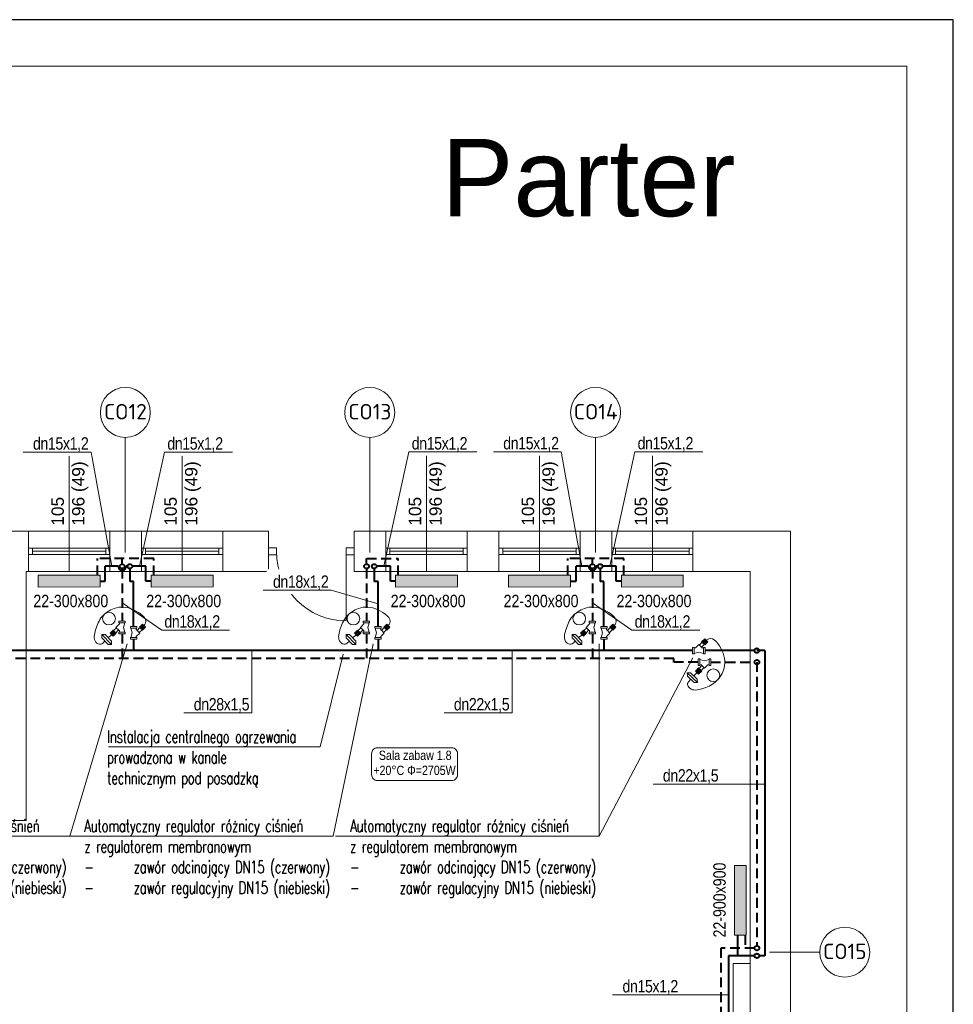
# Model space of a CAD drawing. Header units: millimetres. Extents: x -2390 to 43572, y -15084 to -12114.
# Tile 41 of 52: x 26941 to 28148, y -13387 to -12114. Entities that reach past the tile are written whole.
import ezdxf
from ezdxf import colors
from ezdxf.entities.mleader import LeaderData, LeaderLine
from ezdxf.enums import TextEntityAlignment as Align
from ezdxf.math import Vec2, Vec3

# ---------------------------------------------------------------- set-up
doc = ezdxf.new("R2010")
doc.units = ezdxf.units.MM
doc.linetypes.add('DASHED', pattern=[1.905, 1.27, -0.635])
for name, color, linetype, lineweight in [('@ grzejniki', 7, 'Continuous', 30), ('@ opis C..O.', 7, 'Continuous', 18), ('IS-Działka (powrotna)', 5, 'DASHED', 40), ('IS-Działka (zasilająca)', 1, 'Continuous', 40), ('IS-Grzejnik', 7, 'Continuous', 5), ('IS-Grzejnik_etykieta', 7, 'Continuous', 5), ('IS-opis', 7, 'Continuous', 25), ('IS-ramka', 7, 'Continuous', 15), ('opisy', 5, 'Continuous', 5), ('stolarka', 3, 'Continuous', 9), ('wymiary', 6, 'Continuous', 5), ('zawory', 7, 'Continuous', 18), ('ściany nośne', 1, 'Continuous', 25)]:
    doc.layers.add(name, color=color, linetype=linetype, lineweight=lineweight)
doc.layers.add('IS-pomocnicze', color=2, linetype='Continuous', plot=False)
doc.layers.add('IS-Room (Automatic)', color=7, linetype='Continuous', lineweight=5, true_color=0x000000)
doc.styles.add('Arial_Narrow_____', font='ARIALN.TTF')
doc.styles.add('ROMANS', font='romans.shx', dxfattribs={"height": 1})
doc.styles.add('SIMPLEX', font='simplex.shx', dxfattribs={"width": 0.75})
doc.styles.get("Standard").update_dxf_attribs({"font": 'arial.ttf'})
doc.styles.add('TABELKA', font='romans.shx', dxfattribs={"width": 0.9})

# ---------------------------------------------------------------- blocks, each defined once
blk = doc.blocks.new('A$C19E64F29')
at = {"layer": 'zawory'}
for p, q in [((-15.4, -0.7), (-11.5, 3.3)), ((-10.4, -3.6), (-14.4, 0.4)), ((-10.4, -3.6), (-14.4, 0.4)), ((-9.9, -3), (-13.8, 0.9)), ((-9.8, -3), (-13.8, 0.9)), ((-9.3, -2.5), (-13.3, 1.5)), ((-9.3, -2.5), (-13.3, 1.5)), ((-8.8, -1.9), (-12.7, 2)), ((-8.8, -1.9), (-12.7, 2)), ((-8.2, -1.4), (-12.2, 2.6)), ((-7.5, -0.7), (-11.5, 3.3)), ((4.1, -2.2), (4.1, 0)), ((-11.5, -4.7), (-15.4, -0.7)), ((-10.9, -4.1), (-14.9, -0.2)), ((-11.5, -4.7), (-7.5, -0.7)), ((-7.3, -7.6), (-10.9, -4.1)), ((-10.9, -4.1), (-10.9, -4.1)), ((-4.5, -4.9), (-8.1, -1.3)), ((-7.9, -8.3), (-3.9, -4.3)), ((-3.5, -12.7), (-7.9, -8.3)), ((4.1, -2.2), (-4.1, -2.2)), ((-3.5, -4.8), (-3.9, -4.3)), ((-3.5, -2.2), (-3.5, -4.8)), ((-3.5, -12.7), (-3.5, -14.3)), ((1.9, -8.2), (3.5, -2.2)), ((3.5, -14.3), (1.9, -8.2)), ((4.1, -14.3), (-4.1, -14.3)), ((4.1, -16.4), (4.1, -14.3))]:
    blk.add_line(p, q, dxfattribs=at)
for points in [[(-4.1, -2.2), (-4.1, 0), (4.1, 0)], [(4.1, -16.4), (-4.1, -16.4), (-4.1, -14.3)]]:
    blk.add_lwpolyline(points, dxfattribs=at)
blk = doc.blocks.new('A$C419A285A')
at = {"layer": '@ grzejniki', "lineweight": 0}
for p, q in [((-135, -10), (-105, 20)), ((-105, 20), (15, 20)), ((-45, 20), (-45, 58)), ((15, 20), (45, -10)), ((-105, -40), (-135, -10)), ((-135, -10), (45, -10)), ((15, -40), (-105, -40)), ((-45, -100), (-45, -40)), ((45, -10), (15, -40))]:
    blk.add_line(p, q, dxfattribs=at)
blk = doc.blocks.new('A$C3D8D556D')
at = {"layer": '@ grzejniki', "lineweight": 0}
blk.add_circle((29.5, 37.9), 8.23, dxfattribs=at)
blk.add_spline([(-2.4, 45.9), (-3.7, 48.6), (-0.9, 54.8), (14.8, 55.3), (32.1, 46.8), (42.6, 31.3), (40.7, 6.1), (23.5, -9.3), (20.4, -7.3)], degree=3, dxfattribs=at)
at = {"layer": '@ grzejniki', "lineweight": 0, "xscale": -0.1, "yscale": 0.1, "zscale": 0.1, "rotation": 43.66614677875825}
blk.add_blockref('A$C419A285A', (-1.6, 38.6), dxfattribs=at)
at = {"layer": '@ grzejniki', "xscale": -1}
for p, rotation in [((9.8, 21), 90), ((19.1, 6.1), 270.0000000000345)]:
    blk.add_blockref('A$C19E64F29', p, dxfattribs=dict(at, rotation=rotation))
blk = doc.blocks.new('_None')

msp = doc.modelspace()

# ---------------------------------------------------------------- hatches: boundary and pattern name
at = {"layer": 'IS-Grzejnik', "transparency": 33554687, "extrusion": (0, 0, -1)}
for points in [[(-27045.2, -12847.3), (-26965.2, -12847.3), (-26965.2, -12832.2), (-27045.2, -12832.1)], [(-27191.2, -12847.3), (-27111.2, -12847.3), (-27111.2, -12832.2), (-27191.2, -12832.1)], [(-27507.2, -12847.3), (-27427.2, -12847.3), (-27427.2, -12832.2), (-27507.2, -12832.1)], [(-27653.2, -12847.3), (-27573.2, -12847.3), (-27573.2, -12832.2), (-27653.2, -12832.1)], [(-27799.2, -12847.3), (-27719.2, -12847.3), (-27719.2, -12832.2), (-27799.2, -12832.1)], [(-27880.3, -13207.2), (-27880.4, -13297.2), (-27865.2, -13297.3), (-27865.2, -13207.3)]]:
    msp.add_hatch(color=256, dxfattribs=at).paths.add_polyline_path(points)

# ---------------------------------------------------------------- linework, layer by layer
at = {"layer": '@ opis C..O.', "lineweight": 5}
msp.add_line((27690.4, -13169.3), (27811.6, -12938.7), dxfattribs=at)
at = {"layer": 'IS-Działka (powrotna)', "ltscale": 10}
for p, q in [((27114.5, -12810.6), (27041.8, -12810.5)), ((27041.8, -12832.1), (27041.8, -12810.5)), ((27073.7, -12817.6), (27073.7, -12810.5)), ((27114.5, -12832.2), (27114.5, -12810.6)), ((27389.7, -12817.6), (27389.7, -12810.5)), ((27389.7, -12810.5), (27430.5, -12810.6)), ((27430.5, -12832.2), (27430.5, -12810.6)), ((27722.5, -12810.6), (27649.8, -12810.5)), ((27649.8, -12832.1), (27649.8, -12810.5)), ((27681.7, -12817.6), (27681.7, -12810.5)), ((27722.5, -12832.2), (27722.5, -12810.6)), ((27389.7, -12823.6), (27389.7, -12891.3)), ((27073.7, -12907.7), (27073.7, -12939.6)), ((27389.7, -12907.7), (27389.7, -12939.6)), ((27681.7, -12907.7), (27681.7, -12939.6)), ((27786.9, -12939.6), (26011.6, -12939.6)), ((27786.9, -12944.5), (27786.9, -12939.6)), ((27818.4, -12944.5), (27786.9, -12944.5)), ((27834.8, -12944.5), (27891.4, -12944.5)), ((27894.4, -12944.5), (27894.4, -13311.1)), ((27879.3, -13297.3), (27879.3, -13314))]:
    msp.add_line(p, q, dxfattribs=at)
at = {"layer": 'IS-Działka (powrotna)', "ltscale": 80}
for centre in [(27073.7, -12820.6), (27389.7, -12820.6), (27681.7, -12820.6), (27894.4, -12944.5), (27894.4, -13314.1)]:
    msp.add_circle(centre, 3, dxfattribs=at)
at = {"layer": 'IS-Działka (zasilająca)'}
for p, q in [((27068.7, -12820.6), (27051.8, -12820.6)), ((27051.8, -12839.7), (27051.8, -12820.6)), ((27080.7, -12820.6), (27078.7, -12820.6)), ((27083.7, -12823.6), (27083.7, -12840.1)), ((27104.5, -12820.6), (27086.7, -12820.6)), ((27104.5, -12839.7), (27104.5, -12820.6)), ((27399.7, -12823.6), (27399.7, -12840.1)), ((27420.5, -12820.6), (27402.7, -12820.6)), ((27420.5, -12839.7), (27420.5, -12820.6)), ((27676.7, -12820.6), (27660.8, -12820.6)), ((27660.8, -12839.7), (27660.8, -12820.6)), ((27688.7, -12820.6), (27686.7, -12820.6)), ((27691.7, -12823.6), (27691.7, -12840.1)), ((27712.5, -12820.6), (27694.7, -12820.6)), ((27712.5, -12839.7), (27712.5, -12820.6)), ((27045.2, -12839.7), (27051.8, -12839.7)), ((27088.5, -12840.1), (27083.7, -12840.1)), ((27088.5, -12898.5), (27088.5, -12840.1)), ((27111.2, -12839.7), (27104.5, -12839.7)), ((27404.5, -12840.1), (27399.7, -12840.1)), ((27404.5, -12898.4), (27404.5, -12840.1)), ((27427.2, -12839.7), (27420.5, -12839.7)), ((27653.2, -12839.7), (27660.8, -12839.7)), ((27696.5, -12840.1), (27691.7, -12840.1)), ((27696.5, -12898.5), (27696.5, -12840.1)), ((27719.2, -12839.7), (27712.5, -12839.7)), ((27088.5, -12914.9), (27088.5, -12929.6)), ((27404.5, -12914.9), (27404.5, -12929.6)), ((27696.5, -12914.9), (27696.5, -12929.6)), ((27811.2, -12929.6), (26011.6, -12929.6)), ((27891.4, -12929.6), (27827.7, -12929.6)), ((27904.4, -12929.6), (27894.4, -12929.6)), ((27904.4, -12929.6), (27904.4, -13324.1)), ((27869.3, -13297.2), (27869.3, -13324.1)), ((27857.7, -13324.1), (27857.5, -13456.7)), ((27891.4, -13324.1), (27857.7, -13324.1)), ((27904.4, -13324.1), (27897.4, -13324.1))]:
    msp.add_line(p, q, dxfattribs=at)
for centre in [(27083.7, -12820.6), (27399.7, -12820.6), (27691.7, -12820.6), (27894.4, -12929.6), (27894.4, -13324.1)]:
    msp.add_circle(centre, 3, dxfattribs=at)
for centre in [(27073.7, -12820.6), (27681.7, -12820.6)]:
    msp.add_arc(centre, 5, 179.9992, 0.0013, dxfattribs=at)
at = {"layer": 'IS-Grzejnik', "extrusion": (0, 0, -1)}
for points in [[(-27045.2, -12847.3), (-26965.2, -12847.4), (-26965.2, -12832.2), (-27045.2, -12832.1)], [(-27191.2, -12847.3), (-27111.2, -12847.4), (-27111.2, -12832.2), (-27191.2, -12832.1)], [(-27507.2, -12847.3), (-27427.2, -12847.4), (-27427.2, -12832.2), (-27507.2, -12832.1)], [(-27653.2, -12847.3), (-27573.2, -12847.4), (-27573.2, -12832.2), (-27653.2, -12832.1)], [(-27799.2, -12847.3), (-27719.2, -12847.4), (-27719.2, -12832.2), (-27799.2, -12832.1)], [(-27880.3, -13207.2), (-27880.4, -13297.2), (-27865.2, -13297.3), (-27865.2, -13207.3)]]:
    msp.add_lwpolyline(points, close=True, dxfattribs=at)
at = {"layer": 'IS-pomocnicze', "transparency": 33554687}
msp.add_lwpolyline([(22148.3, -15084), (28148.3, -15084), (28148.3, -12114), (22148.3, -12114), (22148.3, -15084)], dxfattribs=at)
at = {"layer": 'IS-ramka', "transparency": 33554687}
msp.add_lwpolyline([(22208.3, -15024), (28088.3, -15024), (28088.3, -12174), (22208.3, -12174)], close=True, dxfattribs=at)
at = {"layer": 'IS-Room (Automatic)'}
msp.add_lwpolyline([(27403.7, -13097.5), (27499.9, -13097.5, 0.414214), (27507.4, -13090), (27507.4, -13062.8, 0.414214), (27499.9, -13055.3), (27403.7, -13055.3, 0.414214), (27396.2, -13062.8), (27396.2, -13090, 0.414214)], format="xyb", close=True, dxfattribs=at)
at = {"layer": 'opisy', "color": 252, "lineweight": 0}
for p, q in [((27005.2, -12827.2), (27005.2, -12662.6)), ((27151.2, -12827.2), (27151.2, -12662.6)), ((27467.2, -12827.2), (27467.2, -12662.6)), ((27613.2, -12827.2), (27613.2, -12662.6)), ((27759.2, -12827.2), (27759.2, -12662.6))]:
    msp.add_line(p, q, dxfattribs=at)
at = {"layer": 'stolarka', "color": 252, "lineweight": 0}
for p, q in [((26952.7, -12797.2), (26957.7, -12797.2)), ((26957.7, -12797.2), (26957.7, -12805.2)), ((26957.7, -12797.2), (27052.7, -12797.2)), ((26957.7, -12801.2), (27052.7, -12801.2)), ((27057.7, -12797.2), (27052.7, -12797.2)), ((27052.7, -12797.2), (27052.7, -12805.2)), ((27098.7, -12797.2), (27103.7, -12797.2)), ((27103.7, -12797.2), (27103.7, -12805.2)), ((27103.7, -12797.2), (27198.7, -12797.2)), ((27103.7, -12801.2), (27198.7, -12801.2)), ((27203.7, -12797.2), (27198.7, -12797.2)), ((27198.7, -12797.2), (27198.7, -12805.2)), ((27273.2, -12796.7), (27262.7, -12796.7)), ((27273.2, -12805.7), (27273.2, -12796.7)), ((27363.2, -12796.7), (27373.7, -12796.7)), ((27363.2, -12805.7), (27363.2, -12796.7)), ((27363.2, -12801.2), (27363.2, -12891.2)), ((27414.7, -12797.2), (27419.7, -12797.2)), ((27419.7, -12797.2), (27419.7, -12805.2)), ((27419.7, -12797.2), (27514.7, -12797.2)), ((27419.7, -12801.2), (27514.7, -12801.2)), ((27519.7, -12797.2), (27514.7, -12797.2)), ((27514.7, -12797.2), (27514.7, -12805.2)), ((27560.7, -12797.2), (27565.7, -12797.2)), ((27565.7, -12797.2), (27565.7, -12805.2)), ((27565.7, -12797.2), (27660.7, -12797.2)), ((27565.7, -12801.2), (27660.7, -12801.2)), ((27665.7, -12797.2), (27660.7, -12797.2)), ((27660.7, -12797.2), (27660.7, -12805.2)), ((27706.7, -12797.2), (27711.7, -12797.2)), ((27711.7, -12797.2), (27711.7, -12805.2)), ((27711.7, -12797.2), (27806.7, -12797.2)), ((27711.7, -12801.2), (27806.7, -12801.2)), ((27811.7, -12797.2), (27806.7, -12797.2)), ((27806.7, -12797.2), (27806.7, -12805.2)), ((26957.7, -12805.2), (26952.7, -12805.2)), ((26957.7, -12805.2), (27052.7, -12805.2)), ((27052.7, -12805.2), (27057.7, -12805.2)), ((27103.7, -12805.2), (27098.7, -12805.2)), ((27103.7, -12805.2), (27198.7, -12805.2)), ((27198.7, -12805.2), (27203.7, -12805.2)), ((27273.2, -12805.7), (27262.7, -12805.7)), ((27363.2, -12805.7), (27373.7, -12805.7)), ((27419.7, -12805.2), (27414.7, -12805.2)), ((27419.7, -12805.2), (27514.7, -12805.2)), ((27514.7, -12805.2), (27519.7, -12805.2)), ((27565.7, -12805.2), (27560.7, -12805.2)), ((27565.7, -12805.2), (27660.7, -12805.2)), ((27660.7, -12805.2), (27665.7, -12805.2)), ((27711.7, -12805.2), (27706.7, -12805.2)), ((27711.7, -12805.2), (27806.7, -12805.2)), ((27806.7, -12805.2), (27811.7, -12805.2))]:
    msp.add_line(p, q, dxfattribs=at)
msp.add_lwpolyline([(27363.2, -12891.2, -0.411545), (27273.2, -12801.2)], format="xyb", dxfattribs=at)
at = {"layer": 'wymiary', "color": 0}
for p, q in [((27077.8, -12653.9), (27077.8, -12802.8)), ((27393.8, -12653.9), (27393.8, -12802.8)), ((27685.8, -12653.9), (27685.8, -12802.8))]:
    msp.add_line(p, q, dxfattribs=at)
at = {"layer": 'ściany nośne', "color": 252, "lineweight": 0}
for p, q in [((26618.7, -12775.2), (27262.7, -12775.2)), ((26952.7, -12827.2), (26952.7, -12775.2)), ((27057.7, -12827.2), (27057.7, -12775.2)), ((27098.7, -12827.2), (27098.7, -12775.2)), ((27203.7, -12827.2), (27203.7, -12775.2)), ((27262.7, -12827.2), (27262.7, -12775.2)), ((27373.7, -12775.2), (27937.7, -12775.2)), ((27373.7, -12827.2), (27373.7, -12775.2)), ((27414.7, -12827.2), (27414.7, -12775.2)), ((27519.7, -12827.2), (27519.7, -12775.2)), ((27560.7, -12827.2), (27560.7, -12775.2)), ((27665.7, -12827.2), (27665.7, -12775.2)), ((27706.7, -12827.2), (27706.7, -12775.2)), ((27811.7, -12827.2), (27811.7, -12775.2)), ((27937.7, -12775.2), (27937.7, -13397.2)), ((26949.7, -12827.2), (27262.7, -12827.2)), ((26949.7, -12827.2), (26949.7, -13149.2)), ((27373.7, -12827.2), (27885.7, -12827.2)), ((27885.7, -12827.2), (27885.7, -13397.2)), ((26949.7, -13149.2), (26931.7, -13149.2)), ((27885.7, -13334.2), (27863.7, -13334.2)), ((27863.7, -13334.2), (27863.7, -13397.2))]:
    msp.add_line(p, q, dxfattribs=at)
at = {"layer": 'ściany nośne'}
for p, q in [((27083.7, -12820.6), (27083.7, -12820.6)), ((27399.7, -12820.6), (27399.7, -12820.6)), ((27691.7, -12820.6), (27691.7, -12820.6)), ((27894.4, -12934.5), (27894.4, -12934.5)), ((27894.4, -13314.1), (27894.4, -13314.1))]:
    msp.add_line(p, q, dxfattribs=at)

# ---------------------------------------------------------------- block references
at = {"layer": 'ściany nośne', "xscale": -1, "rotation": 180}
msp.add_blockref('A$C3D8D556D', (27808.5, -12923.5), dxfattribs=at)

# ---------------------------------------------------------------- texts
at = {"layer": 'IS-Room (Automatic)', "style": 'Arial_Narrow_____'}
msp.add_text('Sala zabaw 1.8', height=12, dxfattribs=at).set_placement((27452.6, -13074.5), align=Align.BOTTOM_CENTER)
msp.add_text('+20°C', height=12, dxfattribs=at).set_placement((27438.4, -13078.3), align=Align.TOP_RIGHT)
msp.add_text('Φ=2705W', height=12, dxfattribs=at).set_placement((27442.2, -13078.3), align=Align.TOP_LEFT)
at = {"layer": 'opisy', "color": 252, "lineweight": 0, "char_height": 16, "width": 104.913, "attachment_point": 1, "rotation": 90}
for insert in [(26982.3, -12768.1), (27128.3, -12768.1), (27444.3, -12768.1), (27590.3, -12768.1), (27736.3, -12768.1)]:
    msp.add_mtext('105\\P196 (49)', dxfattribs=dict(at, insert=insert))
at = {"layer": 'ściany nośne', "color": 252, "lineweight": 0, "insert": (27486.4, -12268.1), "char_height": 100, "width": 2924.362, "attachment_point": 1}
msp.add_mtext('Parter', dxfattribs=at)

# ---------------------------------------------------------------- leaders
at = {"layer": '@ opis C..O.'}
ml = msp.add_multileader_mtext('Standard', dxfattribs=at)
ml.set_content('{\\Fsimplex|c238;\\W0.7;\\T0.95;Automatyczny regulator różnicy ciśnień \\Pz regulatorem membranowym \\P\\pxi-2,l2,t4;\\A1;-^Izawór odcinający DN15\\A0; (czerwony) \\P-^Izawór regulacyjny \\A1;DN15\\A0; (niebieski\\A1;)}', color=256, style='ROMANS')
ml.set_leader_properties(color=256, linetype='ByLayer', lineweight=5)
ml.set_arrow_properties(name='NONE')
ml.build(insert=Vec2(0, 0))
ml.multileader.update_dxf_attribs({"text_left_attachment_type": 6, "text_right_attachment_type": 6, "dogleg_length": 0, "arrow_head_size": 0})
ctx = ml.context
ctx.base_point, ctx.char_height, ctx.arrow_head_size, ctx.plane_origin = Vec3(26681.9, -13169.3), 16, 0, Vec3(27966.6, -13726.4)
ctx.left_attachment, ctx.right_attachment = 6, 6
notes = []
notes.append((ctx, [(1, (1, 1, 0), (27005.9, -13169.3), (-1, 0), 0, [(0, [(27080.2, -12921)], 0, [])])]))
ctx.mtext.insert, ctx.mtext.width, ctx.mtext.line_spacing_style, ctx.mtext.flow_direction = Vec3(26683.9, -13148), 335.715, 2, 5
ml = msp.add_multileader_mtext('Standard', dxfattribs=at)
ml.set_content('{\\Fsimplex|c238;\\W0.7;\\T0.95;Automatyczny regulator różnicy ciśnień \\Pz regulatorem membranowym \\P\\pxi-2,l2,t4;\\A1;-^Izawór odcinający DN15\\A0; (czerwony) \\P-^Izawór regulacyjny \\A1;DN15\\A0; (niebieski\\A1;)}', color=256, style='ROMANS')
ml.set_leader_properties(color=256, linetype='ByLayer', lineweight=5)
ml.set_arrow_properties(name='NONE')
ml.build(insert=Vec2(0, 0))
ml.multileader.update_dxf_attribs({"text_left_attachment_type": 6, "text_right_attachment_type": 6, "dogleg_length": 0, "arrow_head_size": 0})
ctx = ml.context
ctx.base_point, ctx.char_height, ctx.arrow_head_size, ctx.plane_origin = Vec3(27022.7, -13169.3), 16, 0, Vec3(28307.4, -13726.4)
ctx.left_attachment, ctx.right_attachment = 6, 6
notes.append((ctx, [(1, (1, 1, 0), (27346.7, -13169.3), (-1, 0), 0, [(0, [(27398.4, -12921)], 0, [])])]))
ctx.mtext.insert, ctx.mtext.width, ctx.mtext.line_spacing_style, ctx.mtext.flow_direction = Vec3(27024.7, -13148), 335.715, 2, 5
ml = msp.add_multileader_mtext('Standard', dxfattribs=at)
ml.set_content('{\\Fsimplex|c238;\\W0.7;\\T0.95;Automatyczny regulator różnicy ciśnień \\Pz regulatorem membranowym \\P\\pxi-2,l2,t4;\\A1;-^Izawór odcinający DN15\\A0; (czerwony) \\P-^Izawór regulacyjny \\A1;DN15\\A0; (niebieski\\A1;)}', color=256, style='ROMANS')
ml.set_leader_properties(color=256, linetype='ByLayer', lineweight=5)
ml.set_arrow_properties(name='NONE')
ml.build(insert=Vec2(0, 0))
ml.multileader.update_dxf_attribs({"text_left_attachment_type": 6, "text_right_attachment_type": 6, "dogleg_length": 0, "arrow_head_size": 0})
ctx = ml.context
ctx.base_point, ctx.char_height, ctx.arrow_head_size, ctx.plane_origin = Vec3(27366.4, -13169.3), 16, 0, Vec3(28599.4, -13726.4)
ctx.left_attachment, ctx.right_attachment = 6, 6
notes.append((ctx, [(1, (1, 1, 0), (27690.4, -13169.3), (-1, 0), 0, [(0, [(27690.4, -12921)], 0, [])])]))
ctx.mtext.insert, ctx.mtext.width, ctx.mtext.line_spacing_style, ctx.mtext.flow_direction = Vec3(27368.4, -13148), 335.715, 2, 5
at = {"layer": 'IS-opis', "color": 7}
ml = msp.add_multileader_mtext('Standard', dxfattribs=at)
ml.set_content('{\\fArial Narrow|b0|i0|c238|p34;\\W1;\\T0.95;\\C256;dn28x1,5}', color=7, style='TABELKA')
ml.set_leader_properties(color=256, linetype='ByLayer', lineweight=5)
ml.set_arrow_properties(name='NONE')
ml.build(insert=Vec2(0, 0))
ml.multileader.update_dxf_attribs({"has_dogleg": 0, "text_left_attachment_type": 6, "text_right_attachment_type": 6, "dogleg_length": 0, "arrow_head_size": 0})
ctx = ml.context
ctx.base_point, ctx.char_height, ctx.arrow_head_size, ctx.landing_gap_size, ctx.plane_origin, ctx.plane_y_axis = Vec3(27162.7, -13010.1), 16, 0, 4, Vec3(23874.8, -13627.2), Vec3(0, 1, 0)
ctx.left_attachment, ctx.right_attachment, ctx.text_align_type = 6, 6, 1
notes.append((ctx, [(0, (1, 1, 0), (27241.5, -13010.1), (-1, 0), 0, [(0, [(27241.5, -12929.6)], 0, [])])]))
ctx.mtext.insert, ctx.mtext.alignment, ctx.mtext.line_spacing_style, ctx.mtext.flow_direction = Vec3(27202.1, -12990.9), 2, 2, 5
ml = msp.add_multileader_mtext('Standard', dxfattribs=at)
ml.set_content('{\\fArial Narrow|b0|i0|c238|p34;\\W1;\\T0.95;\\C256;dn22x1,5}', color=7, style='TABELKA')
ml.set_leader_properties(color=256, linetype='ByLayer', lineweight=5)
ml.set_arrow_properties(name='NONE')
ml.build(insert=Vec2(0, 0))
ml.multileader.update_dxf_attribs({"has_dogleg": 0, "text_left_attachment_type": 6, "text_right_attachment_type": 6, "dogleg_length": 0, "arrow_head_size": 0})
ctx = ml.context
ctx.base_point, ctx.char_height, ctx.arrow_head_size, ctx.landing_gap_size, ctx.plane_origin, ctx.plane_y_axis = Vec3(27499, -13010.1), 16, 0, 4, Vec3(24211.1, -13627.2), Vec3(0, 1, 0)
ctx.left_attachment, ctx.right_attachment, ctx.text_align_type = 6, 6, 1
notes.append((ctx, [(0, (1, 1, 0), (27577.8, -13010.1), (-1, 0), 0, [(0, [(27577.8, -12929.6)], 0, [])])]))
ctx.mtext.insert, ctx.mtext.alignment, ctx.mtext.line_spacing_style, ctx.mtext.flow_direction = Vec3(27538.4, -12990.9), 2, 2, 5
at = {"layer": 'IS-opis', "transparency": 33554687}
ml = msp.add_multileader_mtext('Standard', dxfattribs=at)
ml.set_content('{\\W0.7;\\T0.95;\\C256;Instalacja centralnego ogrzewania  \\Pprowadzona w kanale \\Ptechnicznym pod posadzką}', color=252, style='SIMPLEX')
ml.set_leader_properties(color=256, linetype='ByLayer', lineweight=5)
ml.set_arrow_properties(name='NONE')
ml.build(insert=Vec2(0, 0))
ml.multileader.update_dxf_attribs({"text_left_attachment_type": 6, "text_right_attachment_type": 6, "dogleg_length": 0, "arrow_head_size": 0})
ctx = ml.context
ctx.base_point, ctx.char_height, ctx.arrow_head_size, ctx.plane_origin = Vec3(27052.1, -13054.1), 16, 0, Vec3(18000.5, -13019.7)
ctx.left_attachment, ctx.right_attachment = 6, 6
notes.append((ctx, [(1, (1, 1, 0), (27329.5, -13054.1), (-1, 0), 0, [(0, [(27359.3, -12934.3)], 0, [])])]))
ctx.mtext.insert, ctx.mtext.width, ctx.mtext.defined_height, ctx.mtext.line_spacing_style, ctx.mtext.flow_direction = Vec3(27054.1, -13032.8), 316.165, 16.2, 2, 5
at = {"layer": 'IS-opis', "color": 7}
ml = msp.add_multileader_mtext('Standard', dxfattribs=at)
ml.set_content('{\\fArial Narrow|b0|i0|c238|p34;\\W1;\\T0.95;\\C256;dn22x1,5}', color=7, style='TABELKA')
ml.set_leader_properties(color=256, linetype='ByLayer', lineweight=5)
ml.set_arrow_properties(name='NONE')
ml.build(insert=Vec2(0, 0))
ml.multileader.update_dxf_attribs({"has_dogleg": 0, "text_left_attachment_type": 6, "text_right_attachment_type": 6, "dogleg_length": 0, "arrow_head_size": 0})
ctx = ml.context
ctx.base_point, ctx.char_height, ctx.arrow_head_size, ctx.landing_gap_size, ctx.plane_origin, ctx.plane_y_axis = Vec3(27769.2, -13102.1), 16, 0, 4, Vec3(24481.3, -13719.2), Vec3(0, 1, 0)
ctx.left_attachment, ctx.right_attachment, ctx.text_align_type = 6, 6, 1
notes.append((ctx, [(0, (1, 1, 0), (27848, -13102.1), (-1, 0), 0, [(0, [(27904.4, -13102.2)], 0, [])])]))
ctx.mtext.insert, ctx.mtext.alignment, ctx.mtext.line_spacing_style, ctx.mtext.flow_direction = Vec3(27808.6, -13082.9), 2, 2, 5
ml = msp.add_multileader_mtext('Standard', dxfattribs=at)
ml.set_content('{\\fArial Narrow|b0|i0|c238|p34;\\W1;\\T0.95;\\C256;dn15x1,2}', color=7, style='TABELKA')
ml.set_leader_properties(color=256, linetype='ByLayer', lineweight=5)
ml.set_arrow_properties(name='NONE')
ml.build(insert=Vec2(0, 0))
ml.multileader.update_dxf_attribs({"has_dogleg": 0, "text_left_attachment_type": 6, "text_right_attachment_type": 6, "dogleg_length": 0, "arrow_head_size": 0})
ctx = ml.context
ctx.base_point, ctx.char_height, ctx.arrow_head_size, ctx.landing_gap_size, ctx.plane_origin, ctx.plane_y_axis = Vec3(27717.1, -13374.6), 16, 0, 4, Vec3(24429, -13991.7), Vec3(0, 1, 0)
ctx.left_attachment, ctx.right_attachment, ctx.text_align_type = 6, 6, 1
notes.append((ctx, [(0, (1, 1, 0), (27795.7, -13374.6), (-1, 0), 0, [(0, [(27857.6, -13374.7)], 0, [])])]))
ctx.mtext.insert, ctx.mtext.alignment, ctx.mtext.line_spacing_style, ctx.mtext.flow_direction = Vec3(27756.4, -13355.4), 2, 2, 5
for ctx, leaders in notes:
    for number, flags, end, landing, length, lines in leaders:
        leader = LeaderData()
        leader.index, (leader.has_last_leader_line, leader.has_dogleg_vector, leader.attachment_direction) = number, flags
        leader.last_leader_point, leader.dogleg_vector, leader.dogleg_length = Vec3(end), Vec3(landing), length
        for number, points, colour, breaks in lines:
            line = LeaderLine()
            line.index, line.vertices, line.color, line.breaks = number, Vec3.list(points), colors.encode_raw_color(colour), breaks
            leader.lines.append(line)
        ctx.leaders.append(leader)

# ---------------------------------------------------------------- next in the draw order: texts
at = {"layer": 'IS-Grzejnik_etykieta', "char_height": 20, "width": 65.015, "attachment_point": 1, "style": 'Arial_Narrow_____', "bg_fill": 2}
for s, insert in [('\\pxqc;{\\fISOCPEUR|b0|i0|c238|p34;CO12}', (27045.4, -12610.7)), ('\\pxqc;{\\fISOCPEUR|b0|i0|c238|p34;CO13}', (27361.4, -12610.7)), ('\\pxqc;{\\fISOCPEUR|b0|i0|c238|p34;CO14}', (27653.4, -12610.7)), ('\\pxqc;{\\fISOCPEUR|b0|i0|c238|p34;CO15}', (27975.5, -13308.4))]:
    msp.add_mtext(s, dxfattribs=dict(at, insert=insert))
at = {"layer": 'IS-Grzejnik_etykieta', "lineweight": 0, "char_height": 16, "attachment_point": 1, "bg_fill": 2}
for insert in [(26958.9, -12857.4), (27104.9, -12857.4), (27420.9, -12857.4), (27566.9, -12857.4), (27712.9, -12857.4)]:
    msp.add_mtext_dynamic_manual_height_columns('{\\fArial Narrow|b0|i0|c238|p34;22-300x800}', width=61.082, gutter_width=299.6, heights=[0], dxfattribs=dict(at, insert=insert))
at = {"layer": 'IS-Grzejnik_etykieta', "lineweight": 0, "insert": (27838, -13300.4), "char_height": 16, "attachment_point": 1, "rotation": 90, "bg_fill": 2}
msp.add_mtext_dynamic_manual_height_columns('{\\fArial Narrow|b0|i0|c238|p34;22-900x900}', width=61.082, gutter_width=299.6, heights=[0], dxfattribs=at)

# ---------------------------------------------------------------- next in the draw order: linework, layer by layer
at = {"layer": 'IS-Działka (powrotna)', "ltscale": 10}
for p, q in [((27073.7, -12823.6), (27073.7, -12891.3)), ((27681.7, -12823.6), (27681.7, -12891.3)), ((27847.7, -13314), (27847.6, -13466.6)), ((27891.4, -13314.1), (27847.7, -13314))]:
    msp.add_line(p, q, dxfattribs=at)
at = {"layer": 'wymiary', "color": 0}
msp.add_line((27975.6, -13319.4), (27910.8, -13319.4), dxfattribs=at)
for centre in [(27077.8, -12621.7), (27393.8, -12621.7), (27685.8, -12621.7), (28007.9, -13319.4)]:
    msp.add_circle(centre, 32.3, dxfattribs=at)

# ---------------------------------------------------------------- next in the draw order: block references
at = {"layer": 'ściany nośne', "rotation": 90}
for p in [(27094.6, -12917.6), (27410.6, -12917.6), (27702.6, -12917.6)]:
    msp.add_blockref('A$C3D8D556D', p, dxfattribs=at)

# ---------------------------------------------------------------- next in the draw order: leaders
at = {"layer": 'IS-opis', "color": 7}
ml = msp.add_multileader_mtext('Standard', dxfattribs=at)
ml.set_content('{\\fArial Narrow|b0|i0|c238|p34;\\W1;\\T0.95;\\C256;dn18x1,2}', color=7, style='TABELKA')
ml.set_leader_properties(color=256, linetype='ByLayer', lineweight=5)
ml.set_arrow_properties(name='NONE')
ml.build(insert=Vec2(0, 0))
ml.multileader.update_dxf_attribs({"has_dogleg": 0, "text_left_attachment_type": 6, "text_right_attachment_type": 6, "dogleg_length": 0, "arrow_head_size": 0})
ctx = ml.context
ctx.base_point, ctx.char_height, ctx.arrow_head_size, ctx.landing_gap_size, ctx.plane_origin, ctx.plane_y_axis = Vec3(27124.8, -12903.1), 16, 0, 4, Vec3(23836.9, -13520.2), Vec3(0, 1, 0)
ctx.left_attachment, ctx.right_attachment, ctx.text_align_type = 6, 6, 1
notes = []
notes.append((ctx, [(1, (1, 1, 0), (27124.8, -12903.1), (1, 0), 0, [(0, [(27073.7, -12867.8)], 0, [])])]))
ctx.mtext.insert, ctx.mtext.alignment, ctx.mtext.line_spacing_style, ctx.mtext.flow_direction = Vec3(27164.1, -12883.9), 2, 2, 5
ml = msp.add_multileader_mtext('Standard', dxfattribs=at)
ml.set_content('{\\fArial Narrow|b0|i0|c238|p34;\\W1;\\T0.95;\\C256;dn18x1,2}', color=7, style='TABELKA')
ml.set_leader_properties(color=256, linetype='ByLayer', lineweight=5)
ml.set_arrow_properties(name='NONE')
ml.build(insert=Vec2(0, 0))
ml.multileader.update_dxf_attribs({"has_dogleg": 0, "text_left_attachment_type": 6, "text_right_attachment_type": 6, "dogleg_length": 0, "arrow_head_size": 0})
ctx = ml.context
ctx.base_point, ctx.char_height, ctx.arrow_head_size, ctx.landing_gap_size, ctx.plane_origin, ctx.plane_y_axis = Vec3(27732.8, -12903.1), 16, 0, 4, Vec3(24444.9, -13520.2), Vec3(0, 1, 0)
ctx.left_attachment, ctx.right_attachment, ctx.text_align_type = 6, 6, 1
notes.append((ctx, [(1, (1, 1, 0), (27732.8, -12903.1), (1, 0), 0, [(0, [(27681.7, -12867.8)], 0, [])])]))
ctx.mtext.insert, ctx.mtext.alignment, ctx.mtext.line_spacing_style, ctx.mtext.flow_direction = Vec3(27772.1, -12883.9), 2, 2, 5
for ctx, leaders in notes:
    for number, flags, end, landing, length, lines in leaders:
        leader = LeaderData()
        leader.index, (leader.has_last_leader_line, leader.has_dogleg_vector, leader.attachment_direction) = number, flags
        leader.last_leader_point, leader.dogleg_vector, leader.dogleg_length = Vec3(end), Vec3(landing), length
        for number, points, colour, breaks in lines:
            line = LeaderLine()
            line.index, line.vertices, line.color, line.breaks = number, Vec3.list(points), colors.encode_raw_color(colour), breaks
            leader.lines.append(line)
        ctx.leaders.append(leader)

# ---------------------------------------------------------------- next in the draw order: leaders
ml = msp.add_multileader_mtext('Standard', dxfattribs=at)
ml.set_content('{\\fArial Narrow|b0|i0|c238|p34;\\W1;\\T0.95;\\C256;dn15x1,2}', color=7, style='TABELKA')
ml.set_leader_properties(color=256, linetype='ByLayer', lineweight=5)
ml.set_arrow_properties(name='NONE')
ml.build(insert=Vec2(0, 0))
ml.multileader.update_dxf_attribs({"has_dogleg": 0, "text_left_attachment_type": 6, "text_right_attachment_type": 6, "dogleg_length": 0, "arrow_head_size": 0})
ctx = ml.context
ctx.base_point, ctx.char_height, ctx.arrow_head_size, ctx.landing_gap_size, ctx.plane_origin, ctx.plane_y_axis = Vec3(26954.9, -12673), 16, 0, 4, Vec3(23622.5, -13261), Vec3(0, 1, 0)
ctx.left_attachment, ctx.right_attachment, ctx.text_align_type = 6, 6, 1
notes = []
notes.append((ctx, [(0, (1, 1, 0), (27033.5, -12673), (-1, 0), 0, [(0, [(27060.2, -12820.6)], 0, [])])]))
ctx.mtext.insert, ctx.mtext.alignment, ctx.mtext.line_spacing_style, ctx.mtext.flow_direction = Vec3(26994.2, -12653.8), 2, 2, 5
ctx.mtext.has_bg_fill, ctx.mtext.bg_color, ctx.mtext.bg_scale_factor, ctx.mtext.bg_transparency, ctx.mtext.use_window_bg_color = 1, -1027028792, 1.5, 0, 1
ml = msp.add_multileader_mtext('Standard', dxfattribs=at)
ml.set_content('{\\fArial Narrow|b0|i0|c238|p34;\\W1;\\T0.95;\\C256;dn15x1,2}', color=7, style='TABELKA')
ml.set_leader_properties(color=256, linetype='ByLayer', lineweight=5)
ml.set_arrow_properties(name='NONE')
ml.build(insert=Vec2(0, 0))
ml.multileader.update_dxf_attribs({"has_dogleg": 0, "text_left_attachment_type": 6, "text_right_attachment_type": 6, "dogleg_length": 0, "arrow_head_size": 0})
ctx = ml.context
ctx.base_point, ctx.char_height, ctx.arrow_head_size, ctx.landing_gap_size, ctx.plane_origin, ctx.plane_y_axis = Vec3(27128.5, -12673), 16, 0, 4, Vec3(23807.4, -13261), Vec3(0, 1, 0)
ctx.left_attachment, ctx.right_attachment, ctx.text_align_type = 6, 6, 1
notes.append((ctx, [(1, (1, 1, 0), (27128.5, -12673), (1, 0), 0, [(0, [(27096.2, -12820.6)], 0, [])])]))
ctx.mtext.insert, ctx.mtext.alignment, ctx.mtext.line_spacing_style, ctx.mtext.flow_direction = Vec3(27167.9, -12653.8), 2, 2, 5
ctx.mtext.has_bg_fill, ctx.mtext.bg_color, ctx.mtext.bg_scale_factor, ctx.mtext.bg_transparency, ctx.mtext.use_window_bg_color = 1, -1027028792, 1.5, 0, 1
ml = msp.add_multileader_mtext('Standard', dxfattribs=at)
ml.set_content('{\\fArial Narrow|b0|i0|c238|p34;\\W1;\\T0.95;\\C256;dn15x1,2}', color=7, style='TABELKA')
ml.set_leader_properties(color=256, linetype='ByLayer', lineweight=5)
ml.set_arrow_properties(name='NONE')
ml.build(insert=Vec2(0, 0))
ml.multileader.update_dxf_attribs({"has_dogleg": 0, "text_left_attachment_type": 6, "text_right_attachment_type": 6, "dogleg_length": 0, "arrow_head_size": 0})
ctx = ml.context
ctx.base_point, ctx.char_height, ctx.arrow_head_size, ctx.landing_gap_size, ctx.plane_origin, ctx.plane_y_axis = Vec3(27444.5, -12672.8), 16, 0, 4, Vec3(24123.4, -13260.9), Vec3(0, 1, 0)
ctx.left_attachment, ctx.right_attachment, ctx.text_align_type = 6, 6, 1
notes.append((ctx, [(1, (1, 1, 0), (27444.5, -12672.8), (1, 0), 0, [(0, [(27412.2, -12820.4)], 0, [])])]))
ctx.mtext.insert, ctx.mtext.alignment, ctx.mtext.line_spacing_style, ctx.mtext.flow_direction = Vec3(27483.9, -12653.6), 2, 2, 5
ctx.mtext.has_bg_fill, ctx.mtext.bg_color, ctx.mtext.bg_scale_factor, ctx.mtext.bg_transparency, ctx.mtext.use_window_bg_color = 1, -1027028792, 1.5, 0, 1
ml = msp.add_multileader_mtext('Standard', dxfattribs=at)
ml.set_content('{\\fArial Narrow|b0|i0|c238|p34;\\W1;\\T0.95;\\C256;dn15x1,2}', color=7, style='TABELKA')
ml.set_leader_properties(color=256, linetype='ByLayer', lineweight=5)
ml.set_arrow_properties(name='NONE')
ml.build(insert=Vec2(0, 0))
ml.multileader.update_dxf_attribs({"has_dogleg": 0, "text_left_attachment_type": 6, "text_right_attachment_type": 6, "dogleg_length": 0, "arrow_head_size": 0})
ctx = ml.context
ctx.base_point, ctx.char_height, ctx.arrow_head_size, ctx.landing_gap_size, ctx.plane_origin, ctx.plane_y_axis = Vec3(27562.9, -12672.6), 16, 0, 4, Vec3(24230.5, -13260.7), Vec3(0, 1, 0)
ctx.left_attachment, ctx.right_attachment, ctx.text_align_type = 6, 6, 1
notes.append((ctx, [(0, (1, 1, 0), (27641.5, -12672.6), (-1, 0), 0, [(0, [(27668.2, -12820.2)], 0, [])])]))
ctx.mtext.insert, ctx.mtext.alignment, ctx.mtext.line_spacing_style, ctx.mtext.flow_direction = Vec3(27602.2, -12653.4), 2, 2, 5
ctx.mtext.has_bg_fill, ctx.mtext.bg_color, ctx.mtext.bg_scale_factor, ctx.mtext.bg_transparency, ctx.mtext.use_window_bg_color = 1, -1027028792, 1.5, 0, 1
ml = msp.add_multileader_mtext('Standard', dxfattribs=at)
ml.set_content('{\\fArial Narrow|b0|i0|c238|p34;\\W1;\\T0.95;\\C256;dn15x1,2}', color=7, style='TABELKA')
ml.set_leader_properties(color=256, linetype='ByLayer', lineweight=5)
ml.set_arrow_properties(name='NONE')
ml.build(insert=Vec2(0, 0))
ml.multileader.update_dxf_attribs({"has_dogleg": 0, "text_left_attachment_type": 6, "text_right_attachment_type": 6, "dogleg_length": 0, "arrow_head_size": 0})
ctx = ml.context
ctx.base_point, ctx.char_height, ctx.arrow_head_size, ctx.landing_gap_size, ctx.plane_origin, ctx.plane_y_axis = Vec3(27736.5, -12672.6), 16, 0, 4, Vec3(24415.4, -13260.7), Vec3(0, 1, 0)
ctx.left_attachment, ctx.right_attachment, ctx.text_align_type = 6, 6, 1
notes.append((ctx, [(1, (1, 1, 0), (27736.5, -12672.6), (1, 0), 0, [(0, [(27704.2, -12820.2)], 0, [])])]))
ctx.mtext.insert, ctx.mtext.alignment, ctx.mtext.line_spacing_style, ctx.mtext.flow_direction = Vec3(27775.9, -12653.4), 2, 2, 5
ctx.mtext.has_bg_fill, ctx.mtext.bg_color, ctx.mtext.bg_scale_factor, ctx.mtext.bg_transparency, ctx.mtext.use_window_bg_color = 1, -1027028792, 1.5, 0, 1
ml = msp.add_multileader_mtext('Standard', dxfattribs=at)
ml.set_content('{\\fArial Narrow|b0|i0|c238|p34;\\W1;\\T0.95;\\C256;dn18x1,2}', color=7, style='TABELKA')
ml.set_leader_properties(color=256, linetype='ByLayer', lineweight=5)
ml.set_arrow_properties(name='NONE')
ml.build(insert=Vec2(0, 0))
ml.multileader.update_dxf_attribs({"has_dogleg": 0, "text_left_attachment_type": 6, "text_right_attachment_type": 6, "dogleg_length": 0, "arrow_head_size": 0})
ctx = ml.context
ctx.base_point, ctx.char_height, ctx.arrow_head_size, ctx.landing_gap_size, ctx.plane_origin, ctx.plane_y_axis = Vec3(27265.2, -12851.6), 16, 0, 4, Vec3(24152.9, -13520.2), Vec3(0, 1, 0)
ctx.left_attachment, ctx.right_attachment, ctx.text_align_type = 6, 6, 1
notes.append((ctx, [(0, (1, 1, 0), (27343.8, -12851.6), (-1, 0), 0, [(0, [(27404.5, -12869.3)], 0, [])])]))
ctx.mtext.insert, ctx.mtext.alignment, ctx.mtext.line_spacing_style, ctx.mtext.flow_direction = Vec3(27304.5, -12832.4), 2, 2, 5
ctx.mtext.has_bg_fill, ctx.mtext.bg_color, ctx.mtext.bg_scale_factor, ctx.mtext.bg_transparency, ctx.mtext.use_window_bg_color = 1, -1027028792, 1.5, 0, 1
for ctx, leaders in notes:
    for number, flags, end, landing, length, lines in leaders:
        leader = LeaderData()
        leader.index, (leader.has_last_leader_line, leader.has_dogleg_vector, leader.attachment_direction) = number, flags
        leader.last_leader_point, leader.dogleg_vector, leader.dogleg_length = Vec3(end), Vec3(landing), length
        for number, points, colour, breaks in lines:
            line = LeaderLine()
            line.index, line.vertices, line.color, line.breaks = number, Vec3.list(points), colors.encode_raw_color(colour), breaks
            leader.lines.append(line)
        ctx.leaders.append(leader)

doc.saveas('drawing.dxf')
